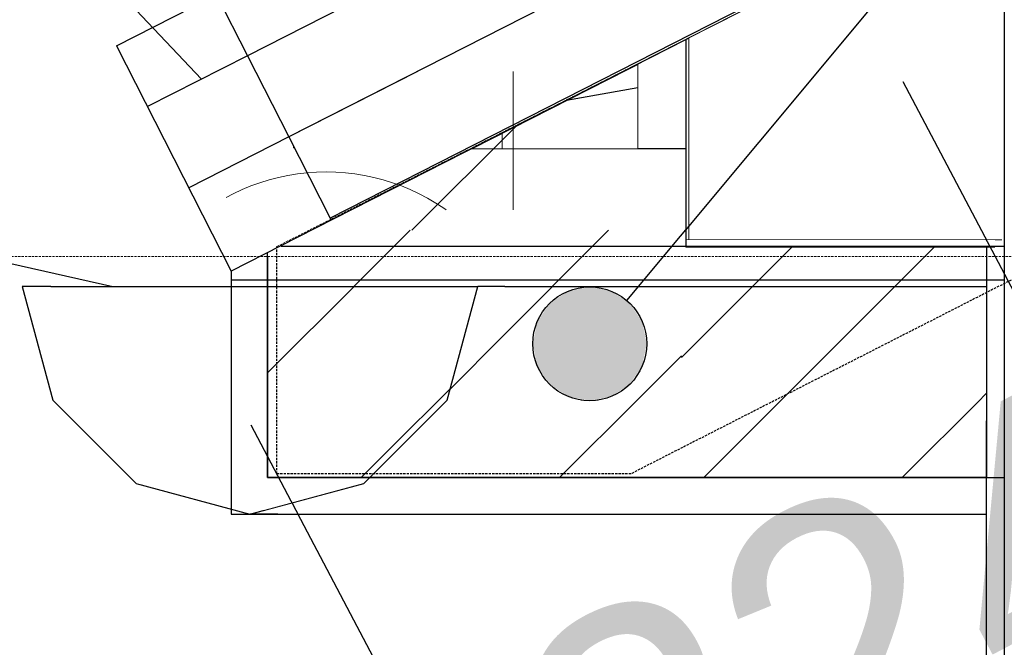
# Model space of a CAD drawing. Header units: millimetres. Extents: x -25478 to 4005, y -8416 to 11348.
# Tile 239 of 256: x -11573 to -11141, y 6801 to 7077. Entities that reach past the tile are written whole.
import ezdxf

# ---------------------------------------------------------------- set-up
doc = ezdxf.new("R2010")
doc.units = ezdxf.units.MM
doc.header["$MEASUREMENT"] = 0
doc.linetypes.add('Wipeout_Contour', pattern=[1000, 0, -1000])
doc.linetypes.add('čárkovaná 3', pattern=[1.5, 1, -0.5])
for name, color, linetype in [('POHLED ZÁPADNÍ_1_Konstrukce - krov', 7, 'Continuous'), ('POHLED ZÁPADNÍ_1_Konstrukce - nosné', 7, 'Continuous'), ('POHLED ZÁPADNÍ_1_Kóty - SP', 7, 'Continuous'), ('POHLED ZÁPADNÍ_1_Nové_Anotace - SP', 7, 'Continuous'), ('POHLED ZÁPADNÍ_1_Nové_Konstrukce - krov', 7, 'Continuous'), ('POHLED ZÁPADNÍ_1_Nové_Konstrukce - nosné', 7, 'Continuous'), ('POHLED ZÁPADNÍ_1_Nové_Konstrukce - střechy a skořepiny', 7, 'Continuous'), ('POHLED ZÁPADNÍ_1_Nové_Konstrukce – Dělicí čáry vrstev', 7, 'Continuous'), ('POHLED ZÁPADNÍ_1_Nové_Kóty - SP', 7, 'Continuous'), ('POHLED ZÁPADNÍ_1_Nové_Popis', 7, 'Continuous'), ('POHLED ZÁPADNÍ_1_Nové_Výplně - Povrchové', 7, 'Continuous'), ('POHLED ZÁPADNÍ_1_Nové_Výplně – Řezové', 7, 'Continuous'), ('POHLED ZÁPADNÍ_1_Výplně - Povrchové', 7, 'Continuous')]:
    doc.layers.add(name, color=color, linetype=linetype)
doc.styles.add('GENEROVANÝ_STYL_2', font='txt')

# ---------------------------------------------------------------- blocks, each defined once
blk = doc.blocks.new('*X22', base_point=(-25690.45, -8330.81))
at = {"layer": 'POHLED ZÁPADNÍ_1_Nové_Výplně - Povrchové', "color": 21, "linetype": 'Continuous', "lineweight": 20, "true_color": 0xffaaaa}
blk.add_line((-11360.98, 7020.05), (-11360.98, 7026.87), dxfattribs=at)
blk = doc.blocks.new('*X2552', base_point=(-25690.45, -8330.81))
at = {"layer": 'POHLED ZÁPADNÍ_1_Nové_Výplně – Řezové', "color": 21, "linetype": 'Continuous', "lineweight": 20, "true_color": 0xffaaaa}
for p, q in [((-11356.15, 7053.92), (-11356.15, 7020.27)), ((-11356.15, 7020.27), (-11356.15, 6993.08)), ((-11455.08, 7008.21), (-11459.21, 7007.34)), ((-11450.91, 7008.9), (-11455.08, 7008.21)), ((-11446.71, 7009.39), (-11450.91, 7008.9)), ((-11442.5, 7009.69), (-11446.71, 7009.39)), ((-11438.27, 7009.8), (-11442.5, 7009.69)), ((-11434.05, 7009.69), (-11438.27, 7009.8)), ((-11429.84, 7009.39), (-11434.05, 7009.69)), ((-11425.64, 7008.9), (-11429.84, 7009.39)), ((-11421.47, 7008.21), (-11425.64, 7008.9)), ((-11417.34, 7007.34), (-11421.47, 7008.21)), ((-11471.31, 7003.59), (-11475.22, 7001.98)), ((-11467.34, 7005.02), (-11471.31, 7003.59)), ((-11463.3, 7006.27), (-11467.34, 7005.02)), ((-11459.21, 7007.34), (-11463.3, 7006.27)), ((-11413.25, 7006.27), (-11417.34, 7007.34)), ((-11409.21, 7005.02), (-11413.25, 7006.27)), ((-11405.24, 7003.59), (-11409.21, 7005.02)), ((-11401.33, 7001.98), (-11405.24, 7003.59)), ((-11479.05, 7000.19), (-11482.13, 6998.57)), ((-11475.22, 7001.98), (-11479.05, 7000.19)), ((-11397.5, 7000.19), (-11401.33, 7001.98)), ((-11393.76, 6998.23), (-11397.5, 7000.19)), ((-11390.11, 6996.1), (-11393.76, 6998.23)), ((-11386.56, 6993.8), (-11390.11, 6996.1)), ((-11385.54, 6993.08), (-11386.56, 6993.8))]:
    blk.add_line(p, q, dxfattribs=at)
blk = doc.blocks.new('*X2557', base_point=(-25690.45, -8330.81))
at = {"layer": 'POHLED ZÁPADNÍ_1_Nové_Konstrukce - střechy a skořepiny', "color": 21, "linetype": 'Continuous', "lineweight": 20, "true_color": 0xffaaaa}
for p, q in [((-11400.63, 6984.16), (-11354.74, 7030.05)), ((-11463.97, 6921.58), (-11401.38, 6984.16)), ((-11422.9, 6875.52), (-11314.26, 6984.16)), ((-11282.26, 6928.29), (-11233.51, 6977.04)), ((-11272.52, 6875.52), (-11170.99, 6977.06)), ((-11335.77, 6875.52), (-11282.26, 6929.04)), ((-11185.4, 6875.52), (-11148.39, 6912.54))]:
    blk.add_line(p, q, dxfattribs=at)

msp = doc.modelspace()

# ---------------------------------------------------------------- linework, layer by layer
at = {"layer": 'POHLED ZÁPADNÍ_1_Konstrukce - nosné', "color": 253, "linetype": 'čárkovaná 3', "lineweight": 13}
msp.add_line((-11093.99, 6972.63), (-11793.28, 6972.63), dxfattribs=at)
at = {"layer": 'POHLED ZÁPADNÍ_1_Nové_Konstrukce - nosné', "color": 1, "linetype": 'Continuous', "lineweight": 25}
msp.add_line((-11140.52, 6962.25), (-11479.97, 6962.25), dxfattribs=at)
at = {"layer": 'POHLED ZÁPADNÍ_1_Nové_Popis', "color": 1, "linetype": 'Continuous', "lineweight": 25}
msp.add_line((-11672.21, 7240.13), (-11493.07, 7050.48), dxfattribs=at)

# ---------------------------------------------------------------- wipeouts: each hides what was drawn before it
at = {"color": 254, "linetype": 'Wipeout_Contour', "lineweight": 0, "ltscale": 53917.512423}
msp.add_wipeout([(-11559.23, 6959.52), (-11571.74, 6959.52), (-11558.34, 6909.52), (-11545.87, 6909.52)], dxfattribs=at).dxf.layer = 'POHLED ZÁPADNÍ_1_Nové_Výplně - Povrchové'
at = {"color": 254, "linetype": 'Wipeout_Contour', "lineweight": 0, "ltscale": 38059.441233}
msp.add_wipeout([(-11148.39, 6900.49), (-11148.39, 3980), (-11148.1, 6900.49)], dxfattribs=at).dxf.layer = 'POHLED ZÁPADNÍ_1_Nové_Výplně - Povrchové'
at = {"color": 254, "linetype": 'Wipeout_Contour', "lineweight": 0, "ltscale": 52954.806569}
msp.add_wipeout([(-11279.09, 6979.93), (-11141.66, 6979.93), (-11141.66, 7138.62), (-11279.09, 7068.6)], dxfattribs=at).dxf.layer = 'POHLED ZÁPADNÍ_1_Výplně - Povrchové'

# ---------------------------------------------------------------- next in the draw order: wipeouts: each hides what was drawn before it
at = {"color": 254, "linetype": 'Wipeout_Contour', "lineweight": 0, "ltscale": 53742.825779}
msp.add_wipeout([(-11545.87, 6909.52), (-11558.34, 6909.52), (-11521.74, 6872.92), (-11509.37, 6872.92)], dxfattribs=at).dxf.layer = 'POHLED ZÁPADNÍ_1_Nové_Výplně - Povrchové'
at = {"color": 254, "linetype": 'Wipeout_Contour', "lineweight": 0, "ltscale": 53152.110474}
msp.add_wipeout([(-11279.09, 7068.6), (-11280.36, 7067.95), (-11280.36, 6979.93), (-11279.09, 6979.93)], dxfattribs=at).dxf.layer = 'POHLED ZÁPADNÍ_1_Výplně - Povrchové'

# ---------------------------------------------------------------- next in the draw order: linework, layer by layer
at = {"layer": 'POHLED ZÁPADNÍ_1_Konstrukce - krov', "color": 8, "linetype": 'Continuous', "lineweight": 13}
for p, q in [((-11279.09, 6979.93), (-11279.09, 7068.6)), ((-11280.36, 7067.95), (-11280.36, 6979.93)), ((-11280.36, 6979.93), (-11279.09, 6979.93)), ((-11141.66, 6979.93), (-11279.09, 6979.93))]:
    msp.add_line(p, q, dxfattribs=at)

# ---------------------------------------------------------------- next in the draw order: wipeouts: each hides what was drawn before it
at = {"color": 254, "linetype": 'Wipeout_Contour', "lineweight": 0, "ltscale": 53549.297392}
msp.add_wipeout([(-11521.74, 6872.92), (-11471.74, 6859.52), (-11465.62, 6861.16), (-11509.37, 6872.92)], dxfattribs=at).dxf.layer = 'POHLED ZÁPADNÍ_1_Nové_Výplně - Povrchové'

# ---------------------------------------------------------------- next in the draw order: wipeouts: each hides what was drawn before it
at = {"color": 254, "linetype": 'Wipeout_Contour', "lineweight": 0, "ltscale": 53371.763506}
msp.add_wipeout([(-11421.74, 6872.92), (-11471.74, 6859.52), (-11459.51, 6859.52), (-11409.66, 6872.92)], dxfattribs=at).dxf.layer = 'POHLED ZÁPADNÍ_1_Nové_Výplně - Povrchové'
at = {"color": 254, "linetype": 'Wipeout_Contour', "lineweight": 0, "ltscale": 66537.738772}
msp.add_wipeout([(-11301.39, 7020), (-11280.36, 7020), (-11280.36, 7066.58), (-11280.36, 7067.95), (-11301.39, 7057.24)], dxfattribs=at).dxf.layer = 'POHLED ZÁPADNÍ_1_Výplně - Povrchové'
at = {"color": 254, "linetype": 'Wipeout_Contour', "lineweight": 0, "ltscale": 52827.182936}
msp.add_wipeout([(-11280.36, 6976.79), (-11144.68, 6976.79), (-11144.68, 6979.93), (-11280.36, 6979.93)], dxfattribs=at).dxf.layer = 'POHLED ZÁPADNÍ_1_Výplně - Povrchové'

# ---------------------------------------------------------------- next in the draw order: linework, layer by layer
at = {"layer": 'POHLED ZÁPADNÍ_1_Konstrukce - krov', "color": 8, "linetype": 'Continuous', "lineweight": 13}
for p, q in [((-11280.36, 6976.79), (-11280.36, 6979.93)), ((-11144.68, 6976.79), (-11280.36, 6976.79))]:
    msp.add_line(p, q, dxfattribs=at)
at = {"layer": 'POHLED ZÁPADNÍ_1_Nové_Konstrukce - nosné', "color": 1, "linetype": 'Continuous', "lineweight": 25}
msp.add_line((-11140.52, 6976.96), (-11458, 6976.96), dxfattribs=at)

# ---------------------------------------------------------------- next in the draw order: wipeouts: each hides what was drawn before it
at = {"color": 254, "linetype": 'Wipeout_Contour', "lineweight": 0, "ltscale": 39984.621978}
msp.add_wipeout([(-11332.72, 7041.27), (-11301.39, 7046.77), (-11301.39, 7057.24)], dxfattribs=at).dxf.layer = 'POHLED ZÁPADNÍ_1_Nové_Výplně - Povrchové'
at = {"color": 254, "linetype": 'Wipeout_Contour', "lineweight": 0, "ltscale": 53275.25339}
msp.add_wipeout([(-11421.74, 6872.92), (-11409.66, 6872.92), (-11373.16, 6909.52), (-11385.13, 6909.52)], dxfattribs=at).dxf.layer = 'POHLED ZÁPADNÍ_1_Nové_Výplně - Povrchové'

# ---------------------------------------------------------------- next in the draw order: wipeouts: each hides what was drawn before it
at = {"color": 254, "linetype": 'Wipeout_Contour', "lineweight": 0, "ltscale": 66617.165442}
msp.add_wipeout([(-11374.32, 7020.08), (-11280.36, 7019.86), (-11301.39, 7020), (-11301.39, 7046.77), (-11332.72, 7041.27)], dxfattribs=at).dxf.layer = 'POHLED ZÁPADNÍ_1_Nové_Výplně - Povrchové'
at = {"color": 254, "linetype": 'Wipeout_Contour', "lineweight": 0, "ltscale": 53279.791755}
msp.add_wipeout([(-11385.13, 6909.52), (-11373.16, 6909.52), (-11359.8, 6959.52), (-11371.74, 6959.52)], dxfattribs=at).dxf.layer = 'POHLED ZÁPADNÍ_1_Nové_Výplně - Povrchové'
at = {"color": 254, "linetype": 'Wipeout_Contour', "lineweight": 0, "ltscale": 52861.982341}
msp.add_wipeout([(-11459.51, 6859.52), (-11148.39, 6859.52), (-11148.39, 6872.92), (-11409.66, 6872.92)], dxfattribs=at).dxf.layer = 'POHLED ZÁPADNÍ_1_Nové_Výplně - Povrchové'

# ---------------------------------------------------------------- next in the draw order: block references
at = {"layer": 'POHLED ZÁPADNÍ_1_Konstrukce - nosné', "color": 9, "linetype": 'Continuous', "lineweight": 13}
msp.add_blockref('*X22', (-25690.45, -8330.81), dxfattribs=at)

# ---------------------------------------------------------------- next in the draw order: wipeouts: each hides what was drawn before it
at = {"color": 254, "linetype": 'Wipeout_Contour', "lineweight": 0, "ltscale": 52840.106824}
msp.add_wipeout([(-11409.66, 6872.92), (-11148.39, 6872.92), (-11148.39, 6909.52), (-11373.16, 6909.52)], dxfattribs=at).dxf.layer = 'POHLED ZÁPADNÍ_1_Nové_Výplně - Povrchové'

# ---------------------------------------------------------------- next in the draw order: linework, layer by layer
at = {"layer": 'POHLED ZÁPADNÍ_1_Nové_Konstrukce - nosné', "color": 1, "linetype": 'Continuous', "lineweight": 25}
msp.add_line((-11148.39, 3980), (-11148.39, 6900.49), dxfattribs=at)

# ---------------------------------------------------------------- next in the draw order: wipeouts: each hides what was drawn before it
at = {"color": 254, "linetype": 'Wipeout_Contour', "lineweight": 0, "ltscale": 52888.045946}
msp.add_wipeout([(-11373.16, 6909.52), (-11148.39, 6909.52), (-11148.39, 6959.52), (-11359.8, 6959.52)], dxfattribs=at).dxf.layer = 'POHLED ZÁPADNÍ_1_Nové_Výplně - Povrchové'
at = {"color": 254, "linetype": 'Wipeout_Contour', "lineweight": 0, "ltscale": 50415.951224}
msp.add_wipeout([(-11454.64, 7025.17), (-11436.48, 6989.53), (-7717.4, 8884.49), (-7735.56, 8920.13)], dxfattribs=at).dxf.layer = 'POHLED ZÁPADNÍ_1_Nové_Výplně – Řezové'

# ---------------------------------------------------------------- next in the draw order: hatches: boundary and pattern name
at = {"layer": 'POHLED ZÁPADNÍ_1_Nové_Anotace - SP', "linetype": 'Continuous', "lineweight": 25}
msp.add_hatch(color=1, dxfattribs=at).paths.add_polyline_path([(-11347.54, 6934.29), (-11345.64, 6924.72), (-11340.22, 6916.61), (-11332.11, 6911.19), (-11322.54, 6909.29), (-11312.98, 6911.19), (-11304.87, 6916.61), (-11299.45, 6924.72), (-11297.54, 6934.29), (-11299.45, 6943.85), (-11304.87, 6951.96), (-11312.98, 6957.38), (-11322.54, 6959.29), (-11332.11, 6957.38), (-11340.22, 6951.96), (-11345.64, 6943.85)])

# ---------------------------------------------------------------- next in the draw order: linework, layer by layer
at = {"layer": 'POHLED ZÁPADNÍ_1_Nové_Anotace - SP', "color": 1, "linetype": 'Continuous', "lineweight": 25}
msp.add_circle((-11322.54, 6934.29), 25, dxfattribs=at)
at = {"layer": 'POHLED ZÁPADNÍ_1_Nové_Konstrukce - krov', "color": 1, "linetype": 'Continuous', "lineweight": 25}
msp.add_line((-11359.8, 6959.52), (-11148.38, 6959.52), dxfattribs=at)
at = {"layer": 'POHLED ZÁPADNÍ_1_Nové_Konstrukce - nosné', "color": 1, "linetype": 'Continuous', "lineweight": 25}
msp.add_line((-11148.39, 6976.79), (-11148.39, 6900.49), dxfattribs=at)
at = {"layer": 'POHLED ZÁPADNÍ_1_Nové_Konstrukce - střechy a skořepiny', "color": 1, "linetype": 'Continuous', "lineweight": 25}
for p, q in [((-11452.42, 7020.27), (-11452.42, 7020.82)), ((-11452.42, 7020.27), (-11452.2, 7020.38)), ((-11452.42, 7020.27), (-11452.14, 7020.27)), ((-11452.2, 7020.38), (-11452.2, 7020.38)), ((-11452.2, 7020.38), (-11452.16, 7020.31))]:
    msp.add_line(p, q, dxfattribs=at)

# ---------------------------------------------------------------- next in the draw order: texts
at = {"layer": 'POHLED ZÁPADNÍ_1_Kóty - SP', "color": 1, "linetype": 'Continuous', "lineweight": 25, "insert": (-11307.03, 6678.82), "char_height": 125, "width": 284.5725, "attachment_point": 7, "rotation": 27.7797, "style": 'GENEROVANÝ_STYL_2'}
msp.add_mtext('\\A1;{\\pql;\\fArial|b0|i0|c0|p38;324}', dxfattribs=at)

# ---------------------------------------------------------------- next in the draw order: wipeouts: each hides what was drawn before it
at = {"color": 254, "linetype": 'Wipeout_Contour', "lineweight": 0, "ltscale": 93695.225058}
msp.add_wipeout([(-11559.23, 6959.52), (-11545.87, 6909.52), (-11509.37, 6872.92), (-11465.62, 6861.16), (-11421.74, 6872.92), (-11385.13, 6909.52), (-11371.74, 6959.52)], dxfattribs=at).dxf.layer = 'POHLED ZÁPADNÍ_1_Nové_Výplně - Povrchové'
at = {"color": 254, "linetype": 'Wipeout_Contour', "lineweight": 0, "ltscale": 50561.824188}
msp.add_wipeout([(-11472.8, 7060.81), (-11454.64, 7025.17), (-7735.56, 8920.13), (-7753.72, 8955.77)], dxfattribs=at).dxf.layer = 'POHLED ZÁPADNÍ_1_Nové_Výplně – Řezové'

# ---------------------------------------------------------------- next in the draw order: linework, layer by layer
at = {"layer": 'POHLED ZÁPADNÍ_1_Nové_Konstrukce - krov', "color": 1, "linetype": 'Continuous', "lineweight": 25}
for p, q in [((-11571.74, 6959.52), (-11558.34, 6909.52)), ((-11559.23, 6959.52), (-11571.74, 6959.52)), ((-11559.23, 6959.52), (-11461.45, 6959.52)), ((-11461.45, 6959.52), (-11371.74, 6959.52)), ((-11385.13, 6909.52), (-11371.74, 6959.52)), ((-11359.8, 6959.52), (-11371.74, 6959.52)), ((-11558.34, 6909.52), (-11521.74, 6872.92)), ((-11421.74, 6872.92), (-11385.13, 6909.52)), ((-11521.74, 6872.92), (-11471.74, 6859.52)), ((-11471.74, 6859.52), (-11421.74, 6872.92)), ((-11459.51, 6859.52), (-11471.74, 6859.52)), ((-11459.51, 6859.52), (-11148.38, 6859.52))]:
    msp.add_line(p, q, dxfattribs=at)
at = {"layer": 'POHLED ZÁPADNÍ_1_Nové_Konstrukce - nosné', "color": 1, "linetype": 'Continuous', "lineweight": 25}
for p, q in [((-11454.64, 7025.17), (-11498.58, 7002.78)), ((-11463.97, 6972.63), (-11463.97, 6875.52)), ((-11479.97, 6966.25), (-11479.97, 6859.52)), ((-11463.97, 6875.52), (-11140.57, 6875.52)), ((-11479.97, 6859.52), (-11386.88, 6859.52))]:
    msp.add_line(p, q, dxfattribs=at)
at = {"layer": 'POHLED ZÁPADNÍ_1_Nové_Konstrukce - nosné', "color": 1, "linetype": 'čárkovaná 3', "lineweight": 25}
for p, q in [((-11460, 6877.24), (-11460, 6976.96)), ((-11304.42, 6877.24), (-11460, 6877.24))]:
    msp.add_line(p, q, dxfattribs=at)
at = {"layer": 'POHLED ZÁPADNÍ_1_Nové_Kóty - SP', "color": 1, "linetype": 'Continuous', "lineweight": 25}
msp.add_line((-11471.29, 6898.68), (-11244.08, 6467.36), dxfattribs=at)
at = {"layer": 'POHLED ZÁPADNÍ_1_Nové_Popis', "color": 1, "linetype": 'Continuous', "lineweight": 25}
msp.add_line((-11680.07, 6992.78), (-11531.99, 6959.52), dxfattribs=at)

# ---------------------------------------------------------------- next in the draw order: wipeouts: each hides what was drawn before it
at = {"color": 254, "linetype": 'Wipeout_Contour', "lineweight": 0, "ltscale": 50689.523339}
msp.add_wipeout([(-11486.42, 7087.54), (-11472.8, 7060.81), (-7753.72, 8955.77), (-7767.34, 8982.5)], dxfattribs=at).dxf.layer = 'POHLED ZÁPADNÍ_1_Nové_Výplně – Řezové'

# ---------------------------------------------------------------- next in the draw order: hatches: boundary and pattern name
at = {"layer": 'POHLED ZÁPADNÍ_1_Nové_Výplně – Řezové', "linetype": 'Continuous', "lineweight": 20, "true_color": 0xffaaaa}
h = msp.add_hatch(dxfattribs=at)
h.set_pattern_fill('Střecha___tašky_0001', color=21, style=0, pattern_type=2)
h.set_pattern_definition([(0, (0, 0), (0, 50), [])])
h.paths.add_polyline_path([(-11486.42, 7087.54), (-11472.8, 7060.81), (-7753.72, 8955.77), (-7767.34, 8982.5)])

# ---------------------------------------------------------------- next in the draw order: linework, layer by layer
at = {"layer": 'POHLED ZÁPADNÍ_1_Nové_Konstrukce - nosné', "color": 1, "linetype": 'Continuous', "lineweight": 25}
for p, q in [((-11530.36, 7065.15), (-11479.97, 7090.83)), ((-11530.36, 7065.15), (-11479.97, 6966.25)), ((-11472.8, 7060.81), (-11516.74, 7038.42))]:
    msp.add_line(p, q, dxfattribs=at)

# ---------------------------------------------------------------- next in the draw order: wipeouts: each hides what was drawn before it
at = {"color": 254, "linetype": 'Wipeout_Contour', "lineweight": 0, "ltscale": 50341.207579}
msp.add_wipeout([(-11436.48, 6989.53), (-11436.02, 6988.64), (-7716.95, 8883.6), (-7717.4, 8884.49)], dxfattribs=at).dxf.layer = 'POHLED ZÁPADNÍ_1_Nové_Výplně – Řezové'

# ---------------------------------------------------------------- next in the draw order: linework, layer by layer
at = {"layer": 'POHLED ZÁPADNÍ_1_Konstrukce - krov', "color": 8, "linetype": 'Continuous', "lineweight": 13}
for p, q in [((-11301.39, 7020), (-11301.39, 7057.24)), ((-11280.36, 7020), (-11301.39, 7020))]:
    msp.add_line(p, q, dxfattribs=at)
at = {"layer": 'POHLED ZÁPADNÍ_1_Konstrukce - nosné', "color": 253, "linetype": 'čárkovaná 3', "lineweight": 13}
msp.add_line((-11460, 6976.96), (-11280.36, 7067.95), dxfattribs=at)
at = {"layer": 'POHLED ZÁPADNÍ_1_Nové_Anotace - SP', "color": 1, "linetype": 'Continuous', "lineweight": 25, "flags": 128}
msp.add_lwpolyline([(-11306.28, 6953.27), (-11073.55, 7232.47), (-10894.58, 7464.22), (-10768.1, 7651.67), (-10724.15, 7729.77), (-10692.84, 7797.98), (-10674.02, 7856.68), (-10667.52, 7906.29), (-10673.2, 7947.18), (-10690.88, 7979.75), (-10720.42, 8004.4), (-10761.65, 8021.52), (-10814.41, 8031.5), (-10878.55, 8034.74)], dxfattribs=at)
at = {"layer": 'POHLED ZÁPADNÍ_1_Nové_Konstrukce - nosné', "color": 1, "linetype": 'Continuous', "lineweight": 25}
for p, q in [((-11140.52, 7139.21), (-11140.52, 6130)), ((-11384.6, 7105.75), (-11472.8, 7060.81)), ((-11398.22, 7053.92), (-11454.64, 7025.17)), ((-11307.91, 7053.92), (-11424.65, 6994.43)), ((-11436.02, 6988.64), (-11479.97, 6966.25))]:
    msp.add_line(p, q, dxfattribs=at)
at = {"layer": 'POHLED ZÁPADNÍ_1_Nové_Konstrukce - nosné', "color": 1, "linetype": 'čárkovaná 3', "lineweight": 25}
msp.add_line((-10973.12, 7046.06), (-11304.42, 6877.24), dxfattribs=at)
at = {"layer": 'POHLED ZÁPADNÍ_1_Nové_Konstrukce - střechy a skořepiny', "color": 1, "linetype": 'Continuous', "lineweight": 25}
for p, q in [((-11140.52, 7139.21), (-11436.02, 6988.64)), ((-11332.72, 7041.27), (-11301.39, 7046.77)), ((-11374.32, 7020.08), (-11280.36, 7019.86))]:
    msp.add_line(p, q, dxfattribs=at)
at = {"layer": 'POHLED ZÁPADNÍ_1_Nové_Konstrukce - střechy a skořepiny', "color": 1, "linetype": 'Continuous', "lineweight": 25, "flags": 128}
msp.add_lwpolyline([(-11486.42, 7087.54), (-11472.8, 7060.81), (-11454.64, 7025.17), (-11436.48, 6989.53), (-11436.02, 6988.64)], dxfattribs=at)
msp.add_lwpolyline([(-11463.97, 6974.4), (-11458.94, 6976.96), (-11280.36, 7067.95), (-11280.36, 6977.02), (-11148.39, 6977.06), (-11148.39, 6875.52), (-11463.97, 6875.52)], close=True, dxfattribs=at)
at = {"layer": 'POHLED ZÁPADNÍ_1_Nové_Konstrukce – Dělicí čáry vrstev', "color": 1, "linetype": 'Continuous', "lineweight": 25}
for p, q in [((-7753.72, 8955.77), (-11472.8, 7060.81)), ((-7735.56, 8920.13), (-11454.64, 7025.17)), ((-7717.4, 8884.49), (-11436.48, 6989.53))]:
    msp.add_line(p, q, dxfattribs=at)
at = {"layer": 'POHLED ZÁPADNÍ_1_Nové_Kóty - SP', "color": 1, "linetype": 'Continuous', "lineweight": 25}
msp.add_line((-11185.04, 7049.48), (-10957.83, 6618.16), dxfattribs=at)

# ---------------------------------------------------------------- next in the draw order: block references
at = {"layer": 'POHLED ZÁPADNÍ_1_Konstrukce - nosné', "color": 9, "linetype": 'Continuous', "lineweight": 13}
for name in ['*X2552', '*X2557']:
    msp.add_blockref(name, (-25690.45, -8330.81), dxfattribs=at)

doc.saveas('drawing.dxf')
